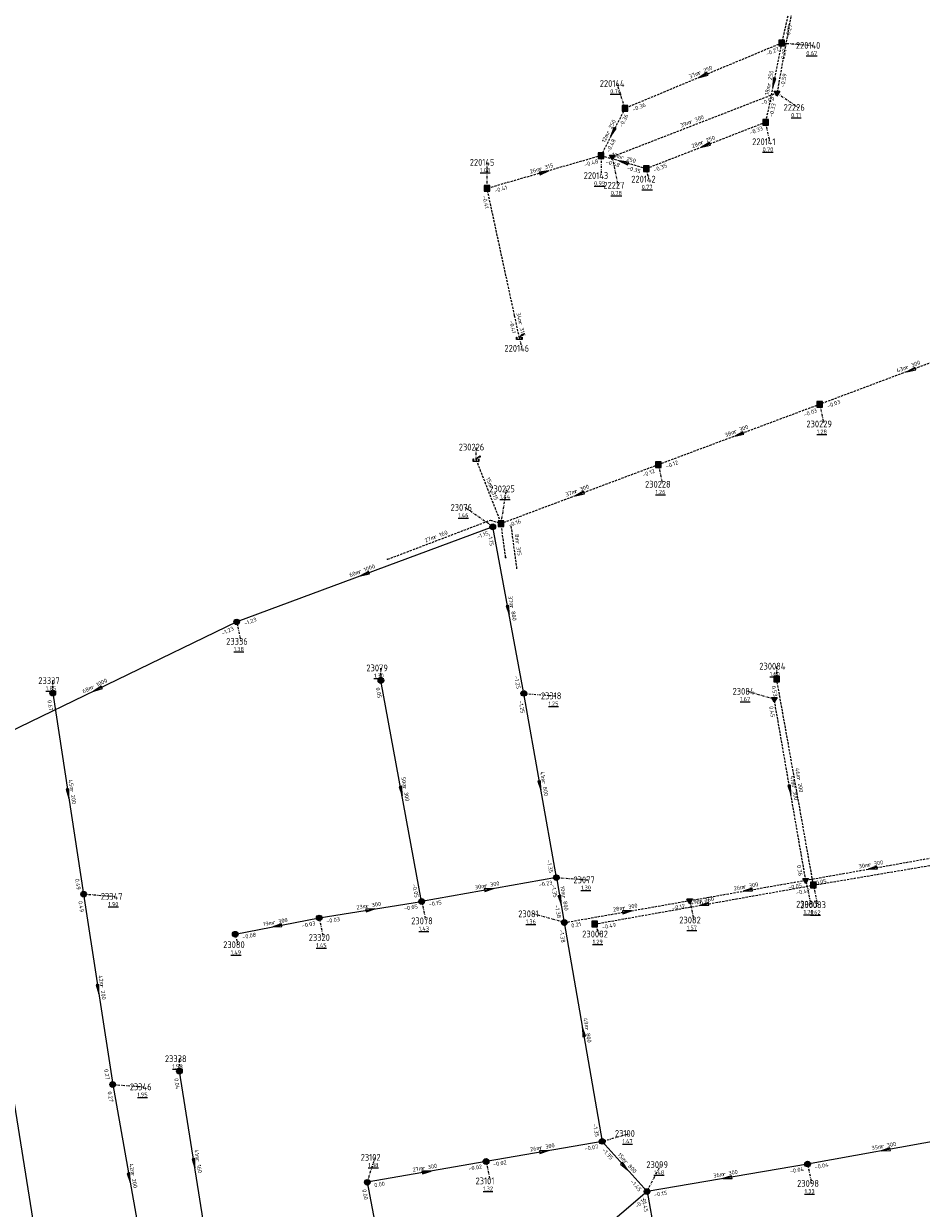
# Model space of a CAD drawing. Extents: x 188323 to 208361, y 565368 to 574910.
# Tile 151 of 256: x 201337 to 201535, y 569892 to 570153. Entities that reach past the tile are written whole.
import ezdxf

# ---------------------------------------------------------------- set-up
doc = ezdxf.new("R2010")
doc.units = 0
doc.linetypes.add('DASHDOT', pattern=[1, 0.5, -0.25, 0, -0.25])
doc.linetypes.add('DASHED', pattern=[0.75, 0.5, -0.25])
doc.layers.get('0').update_dxf_attribs({"linetype": 'CONTINUOUS'})
for name, color, linetype in [('RIO-AFM', 7, 'CONTINUOUS'), ('RIO-BOK', 7, 'CONTINUOUS'), ('RIO-DET', 7, 'CONTINUOUS'), ('RIO-KNP', 7, 'CONTINUOUS'), ('RIO-KNR', 7, 'CONTINUOUS'), ('RIO-LAG_0B', 7, 'CONTINUOUS'), ('RIO-LAG_1B', 7, 'DASHED'), ('RIO-LAG_2B', 7, 'DASHED'), ('RIO-LEN', 7, 'CONTINUOUS'), ('RIO-MVD', 1, 'CONTINUOUS'), ('RIO-VRB', 6, 'DASHDOT'), ('RIO-VRH', 7, 'CONTINUOUS')]:
    doc.layers.add(name, color=color, linetype=linetype)
doc.styles.add('RIO-TXT', font='isocp.shx')

# ---------------------------------------------------------------- blocks, each defined once
blk = doc.blocks.new('L_VHR')
blk.add_lwpolyline([(-0.5, 0), (0.5, 0), (-0.5, 0.15), (-0.5, -0.15), (0.5, 0)])
blk = doc.blocks.new('K_IPR')
blk.add_lwpolyline([(-0.5, -0.5), (0.5, -0.5), (0.5, 0.5), (-0.5, 0.5)], close=True)
blk.add_solid([(-0.5, 0.5), (0.5, 0.5), (-0.5, -0.5), (0.5, -0.5)])
at = {"style": 'RIO-TXT', "flags": 1}
blk.add_attdef('KNOOPNAAM', (2, 2), '', height=1, dxfattribs=at)
blk = doc.blocks.new('K_UTB')
blk.add_lwpolyline([(0.5, 0.15), (0.5, -0.3), (-0.5, -0.3), (-0.5, 0.15), (-0.45, 0.15), (-0.45, -0.25), (0, -0.25), (0.45, -0.25), (0.45, 0.15)], close=True)
blk.add_lwpolyline([(0.85, 0.6), (0.55, 0.65), (0.614828, 0.459583), (0.850842, 0.598937)])
blk.add_arc((0.85, -0.25), 0.85, 90, 180)
at = {"style": 'RIO-TXT', "flags": 1}
blk.add_attdef('KNOOPNAAM', (2, 2), '', height=1, dxfattribs=at)
blk = doc.blocks.new('K_IPD')
blk.add_lwpolyline([(-0.496027, 0.307994), (0.503973, 0.307994), (0.003973, -0.558031)], close=True)
blk.add_solid([(-0.496027, 0.307994), (0.503973, 0.307994), (0.003973, -0.558031)])
at = {"style": 'RIO-TXT', "flags": 1}
blk.add_attdef('KNOOPNAAM', (2, 2), '', height=1, dxfattribs=at)
blk = doc.blocks.new('K_FIC')
blk.add_circle((0, 0), 0.0625)
at = {"style": 'RIO-TXT', "flags": 1}
blk.add_attdef('KNOOPNAAM', (2, 2), '', height=1, dxfattribs=at)
blk = doc.blocks.new('K_IPG')
blk.add_circle((0, 0), 0.5)
for points in [[(0, 0), (-0.5, 0), (-0.433013, 0.25)], [(0, 0), (-0.433013, -0.25), (-0.5, 0)], [(0, 0), (-0.433013, 0.25), (-0.25, 0.433013)], [(0, 0), (-0.25, -0.433013), (-0.433013, -0.25)], [(0, 0), (-0.25, 0.433013), (0, 0.5)], [(0, 0), (0, -0.5), (-0.25, -0.433013)], [(0, 0), (0, 0.5), (0.25, 0.433013)], [(0, 0), (0.25, 0.433013), (0.433013, 0.25)], [(0, 0), (0.433013, 0.25), (0.5, 0)], [(0, 0), (0.5, 0), (0.433013, -0.25)], [(0, 0), (0.433013, -0.25), (0.25, -0.433013)], [(0, 0), (0.25, -0.433013), (0, -0.5)]]:
    blk.add_solid(points)
at = {"style": 'RIO-TXT', "flags": 1}
blk.add_attdef('KNOOPNAAM', (2, 2), '', height=1, dxfattribs=at)
blk = doc.blocks.new('153_02______230227____230225_')
at = {"layer": 'RIO-LAG_1B'}
blk.add_line((0, 0), (-1.302, 9.734), dxfattribs=at)
at = {"layer": 'RIO-AFM', "style": 'RIO-TXT'}
blk.add_text('r 315', height=0.9, rotation=277.603, dxfattribs=at).set_placement((-0.2978, 6.0042))
at = {"layer": 'RIO-LEN', "style": 'RIO-TXT'}
blk.add_text('8m', height=0.9, rotation=277.603, dxfattribs=at).set_placement((-0.5129, 7.6099))

msp = doc.modelspace()

# ---------------------------------------------------------------- linework, layer by layer
at = {"layer": 'RIO-LAG_0B'}
for p, q in [((201440.176, 570042.496), (201383.728, 570021.504)), ((201447.008, 570005.76), (201440.176, 570042.496)), ((201383.728, 570021.504), (201322.496, 569991.808)), ((201424.496, 569959.872), (201415.504, 570008.576)), ((201343.2, 570005.824), (201350, 569961.472)), ((201454.176, 569965.12), (201447.008, 570005.76)), ((201340.8, 569877.696), (201322.496, 569991.808)), ((201454.176, 569965.12), (201424.496, 569959.872)), ((201454.176, 569965.12), (201455.936, 569955.2)), ((201350, 569961.472), (201356.4, 569919.488)), ((201401.92, 569956.224), (201424.496, 569959.872)), ((201383.408, 569952.64), (201401.92, 569956.224)), ((201455.936, 569955.2), (201464.288, 569906.944)), ((201377.6, 569881.792), (201371.104, 569922.432)), ((201356.4, 569919.488), (201363.696, 569878.4)), ((201543.952, 569908.16), (201509.552, 569901.952)), ((201464.288, 569906.944), (201438.688, 569902.528)), ((201474.16, 569895.872), (201464.288, 569906.944)), ((201438.688, 569902.528), (201412.512, 569897.92)), ((201509.552, 569901.952), (201474.16, 569895.872)), ((201412.512, 569897.92), (201416.512, 569876.352)), ((201474.16, 569895.872), (201460.176, 569883.904)), ((201474.16, 569895.872), (201480, 569863.488))]:
    msp.add_line(p, q, dxfattribs=at)
at = {"layer": 'RIO-LAG_1B'}
for p, q in [((201510.208, 570177.088), (201503.824, 570149.184)), ((201503.824, 570149.184), (201469.312, 570134.784)), ((201503.824, 570149.184), (201500.288, 570131.712)), ((201469.312, 570134.784), (201464.016, 570124.352)), ((201500.288, 570131.712), (201473.984, 570121.472)), ((201464.016, 570124.352), (201438.912, 570117.12)), ((201473.984, 570121.472), (201464.016, 570124.352)), ((201552.432, 570084.608), (201512.224, 570069.504)), ((201512.224, 570069.504), (201476.672, 570056.192)), ((201436.496, 570057.28), (201442, 570043.2)), ((201476.672, 570056.192), (201442, 570043.2)), ((201443.008, 570035.712), (201442, 570043.2)), ((201510.848, 569963.456), (201502.736, 570008.96)), ((201510.848, 569963.456), (201565.952, 569972.8)), ((201462.656, 569954.88), (201510.848, 569963.456))]:
    msp.add_line(p, q, dxfattribs=at)
for points in [[(201446.032, 570084.16), (201444.976, 570089.088), (201438.912, 570117.12)], [(201416.992, 570035.328), (201439.648, 570043.968), (201442, 570043.2)]]:
    msp.add_lwpolyline(points, dxfattribs=at)
at = {"layer": 'RIO-LAG_2B'}
for p, q in [((201511.696, 570187.52), (201502.8, 570138.176)), ((201502.8, 570138.176), (201466.496, 570124.096)), ((201509.152, 569964.544), (201502.192, 570004.48)), ((201509.152, 569964.544), (201538.64, 569969.792)), ((201483.584, 569960.064), (201509.152, 569964.544)), ((201455.936, 569955.2), (201483.584, 569960.064))]:
    msp.add_line(p, q, dxfattribs=at)
at = {"layer": 'RIO-VRB'}
for p, q in [((201503.83, 570149.2), (201510.7975, 570148.6713)), ((201469.31, 570134.8), (201467.5733, 570140.2686)), ((201502.8, 570138.2), (201507.4534, 570134.9947)), ((201500.28, 570131.72), (201501.1606, 570127.422)), ((201464.02, 570124.34), (201464.0224, 570119.965)), ((201466.5, 570124.1), (201467.7276, 570117.8323)), ((201438.92, 570117.1), (201438.9192, 570122.875)), ((201473.98, 570121.5), (201474.5135, 570119.1716)), ((201446.03, 570084.19), (201446.5635, 570081.8616)), ((201512.23, 570069.48), (201513.1106, 570065.182)), ((201436.5, 570057.3), (201436.4997, 570060.075)), ((201476.67, 570056.18), (201477.5506, 570051.882)), ((201442, 570043.2), (201443.2276, 570050.8677)), ((201440.18, 570042.52), (201434.0519, 570046.7559)), ((201383.73, 570021.52), (201384.6106, 570017.222)), ((201502.74, 570008.98), (201502.7397, 570011.755)), ((201415.5, 570008.6), (201415.4997, 570011.375)), ((201343.2, 570005.8), (201343.1997, 570008.575)), ((201447, 570005.74), (201453.9675, 570005.2113)), ((201502.19, 570004.46), (201496.207, 570006.2131)), ((201454.17, 569965.15), (201461.1375, 569964.6213)), ((201509.15, 569964.54), (201510.2041, 569959.2571)), ((201510.85, 569963.43), (201511.7306, 569959.132)), ((201350, 569961.5), (201356.9675, 569960.9713)), ((201424.5, 569959.88), (201425.3806, 569955.582)), ((201483.58, 569960.06), (201484.4606, 569955.762)), ((201455.94, 569955.21), (201448.9721, 569957.1365)), ((201401.92, 569956.21), (201402.8006, 569951.912)), ((201462.66, 569954.86), (201463.7114, 569952.6703)), ((201383.41, 569952.65), (201383.9435, 569950.3216)), ((201371.1, 569922.4), (201371.0997, 569925.175)), ((201356.4, 569919.5), (201363.3675, 569918.9713)), ((201464.29, 569906.94), (201470.2727, 569908.695)), ((201412.51, 569897.94), (201414.2452, 569903.4092)), ((201438.68, 569902.53), (201439.5606, 569898.232)), ((201509.55, 569901.96), (201510.4306, 569897.662)), ((201474.16, 569895.85), (201477.1969, 569901.8114))]:
    msp.add_line(p, q, dxfattribs=at)

# ---------------------------------------------------------------- block references
at = {"layer": 'RIO-DET'}
msp.add_blockref('153_02______230227____230225_', (201445.504, 570033.216), dxfattribs=at)
at = {"layer": 'RIO-KNP', "xscale": 1.25, "yscale": 1.25, "zscale": 1.25}
for name, p in [('K_IPR', (201503.824, 570149.184)), ('K_IPD', (201502.8, 570138.176)), ('K_IPR', (201469.312, 570134.784)), ('K_IPR', (201500.288, 570131.712)), ('K_IPR', (201464.016, 570124.352)), ('K_IPD', (201466.496, 570124.096)), ('K_IPR', (201473.984, 570121.472)), ('K_IPR', (201438.912, 570117.12)), ('K_UTB', (201446.032, 570084.16)), ('K_IPR', (201512.224, 570069.504)), ('K_UTB', (201436.496, 570057.28)), ('K_IPR', (201476.672, 570056.192)), ('K_IPG', (201440.176, 570042.496)), ('K_IPR', (201442, 570043.2)), ('K_FIC', (201416.992, 570035.328)), ('K_FIC', (201443.008, 570035.712)), ('K_IPG', (201383.728, 570021.504)), ('K_IPG', (201415.504, 570008.576)), ('K_IPR', (201502.736, 570008.96)), ('K_IPG', (201343.2, 570005.824)), ('K_IPG', (201447.008, 570005.76)), ('K_IPD', (201502.192, 570004.48)), ('K_IPG', (201454.176, 569965.12)), ('K_IPD', (201509.152, 569964.544)), ('K_IPG', (201350, 569961.472)), ('K_IPR', (201510.848, 569963.456)), ('K_IPG', (201424.496, 569959.872)), ('K_IPD', (201483.584, 569960.064)), ('K_IPG', (201401.92, 569956.224)), ('K_IPG', (201455.936, 569955.2)), ('K_IPR', (201462.656, 569954.88)), ('K_IPG', (201383.408, 569952.64)), ('K_IPG', (201371.104, 569922.432)), ('K_IPG', (201356.4, 569919.488)), ('K_IPG', (201464.288, 569906.944)), ('K_IPG', (201438.688, 569902.528)), ('K_IPG', (201509.552, 569901.952)), ('K_IPG', (201412.512, 569897.92)), ('K_IPG', (201474.16, 569895.872))]:
    msp.add_blockref(name, p, dxfattribs=at)
at = {"layer": 'RIO-VRH', "xscale": 2, "yscale": 2, "zscale": 2}
for p, rotation in [((201486.57, 570142), 202.6411), ((201502.055, 570140.46), 258.5121), ((201466.665, 570129.57), 243.1663), ((201487.13, 570126.61), 201.2336), ((201469, 570122.92), 164.0866), ((201451.47, 570120.72), 376.0884), ((201532.33, 570077.035), 200.5977), ((201494.45, 570062.83), 200.5045), ((201459.335, 570049.69), 200.5232), ((201411.955, 570032.02), 200.4037), ((201443.59, 570024.13), 280.5129), ((201353.115, 570006.66), 205.8885), ((201450.585, 569985.445), 280.0257), ((201346.6, 569983.65), 278.7349), ((201420, 569984.24), 280.4742), ((201505.67, 569984.5), 279.8981), ((201523.895, 569967.17), 190.1122), ((201439.335, 569962.515), 370.0709), ((201496.365, 569962.3), 189.9367), ((201455.055, 569960.18), 280.1048), ((201486.755, 569959.145), 190.0829), ((201413.21, 569958.045), 9.2308), ((201469.76, 569957.635), 9.9514), ((201392.665, 569954.43), 190.8856), ((201353.2, 569940.5), 278.6723), ((201460.115, 569931.075), 459.8223), ((201451.485, 569904.735), 369.7694), ((201526.75, 569905.045), 190.1674), ((201374.35, 569902.1), 279.1039), ((201469.225, 569901.395), 311.6737), ((201360.05, 569898.95), 280.0797), ((201425.595, 569900.235), 369.947), ((201491.855, 569898.905), 189.7944)]:
    msp.add_blockref('L_VHR', p, dxfattribs=dict(at, rotation=rotation))

# ---------------------------------------------------------------- texts
at = {"layer": 'RIO-AFM', "style": 'RIO-TXT'}
for s, rotation, p in [('r 250', 382.6411, (201485.6253, 570142.16)), ('r 250', 438.5121, (201501.3986, 570139.7661)), ('r 300', 381.2255, (201483.7093, 570131.3337)), ('r 250', 423.1663, (201465.8502, 570129.0738)), ('r 250', 381.2336, (201486.1902, 570126.7903)), ('r 250', 344.0866, (201468.3582, 570123.6258)), ('r 315', 376.0884, (201450.5506, 570120.9833)), ('r 315', 282.2386, (201445.818, 570087.5333)), ('r 300', 380.5977, (201531.3906, 570077.2301)), ('r 300', 380.5045, (201493.5115, 570063.0251)), ('r 315', 291.3163, (201439.4252, 570051.1884)), ('r 300', 380.5232, (201458.3969, 570049.8847)), ('r 160', 20.9081, (201427.3849, 570039.803)), ('r 1000', 380.4037, (201410.7615, 570032.1291)), ('r 800', 280.5129, (201443.945, 570025.0204)), ('r 1000', 385.8885, (201351.9154, 570006.6568)), ('r 800', 280.0257, (201450.9488, 569986.3322)), ('r 200', 280.1036, (201507.1591, 569987.093)), ('r 200', 278.7349, (201346.9847, 569984.5292)), ('r 300', 280.4742, (201420.3594, 569985.1305)), ('r 300', 279.8981, (201506.0355, 569985.3863)), ('r 300', 10.1122, (201523.0097, 569967.52)), ('r 300', 370.0709, (201438.448, 569962.8745)), ('r 300', 9.9367, (201495.4807, 569962.6527)), ('r 300', 9.2308, (201412.3302, 569958.4086)), ('r 800', 280.1048, (201455.4078, 569961.066)), ('r 160', 10.0829, (201485.87, 569959.4955)), ('r 300', 9.9514, (201468.8757, 569957.9875)), ('r 300', 10.8856, (201391.7751, 569954.768)), ('r 200', 278.6723, (201353.585, 569941.3787)), ('r 800', 279.8223, (201460.4843, 569931.9616)), ('r 300', 369.7694, (201450.5999, 569905.0978)), ('r 300', 370.1674, (201525.8619, 569905.4044)), ('r 160', 279.1039, (201374.728, 569902.9811)), ('r 300', 369.947, (201424.709, 569900.5953)), ('r 800', 311.6737, (201469.063, 569902.3355)), ('r 200', 280.0797, (201360.4131, 569899.8375)), ('r 300', 369.7944, (201490.9694, 569899.2705))]:
    msp.add_text(s, height=0.9, rotation=rotation, dxfattribs=at).set_placement(p)
at = {"layer": 'RIO-BOK', "style": 'RIO-TXT'}
for s, rotation, p in [('-0.27', 437.1116, (201505.5061, 570150.2535)), ('-0.27', 382.6411, (201500.5774, 570146.3491)), ('-0.27', 438.5121, (201504.3774, 570144.9049)), ('-0.59', 439.7587, (201504.4257, 570139.3298)), ('-0.59', 381.2255, (201499.4775, 570135.4312)), ('-0.36', 382.6411, (201471.1414, 570134.048)), ('-0.33', 438.5121, (201501.9299, 570132.8142)), ('-0.36', 423.1663, (201468.7047, 570130.5117)), ('-0.33', 381.2336, (201496.9597, 570128.9442)), ('-0.48', 423.1663, (201465.9007, 570124.9585)), ('-0.48', 376.0884, (201460.4651, 570121.872)), ('-0.48', 344.0866, (201464.9833, 570122.6104)), ('-0.35', 344.0866, (201469.654, 570121.2818)), ('-0.35', 381.2336, (201475.7923, 570120.7032)), ('-0.41', 376.0884, (201440.6536, 570116.1439)), ('-0.41', 282.192, (201437.848, 570115.4356)), ('-0.41', 282.2386, (201443.7938, 570087.9004)), ('-0.03', 380.5977, (201514.0334, 570068.6632)), ('-0.03', 380.5045, (201508.8726, 570066.7525)), ('-0.12', 380.5045, (201478.472, 570055.3602)), ('-0.12', 380.5232, (201473.3143, 570053.4511)), ('-0.16', 380.5232, (201443.8023, 570042.3808)), ('-1.15', 380.4037, (201436.8131, 570039.8117)), ('-1.15', 280.5129, (201439.0597, 570040.8877)), ('-1.23', 380.4037, (201385.5306, 570020.6971)), ('-1.23', 385.8885, (201380.6351, 570018.5067)), ('-1.25', 280.5129, (201444.8967, 570009.5202)), ('0.05', 280.4742, (201414.3786, 570006.9685)), ('0.53', 280.1036, (201501.6081, 570007.3558)), ('0.67', 278.7349, (201342.0296, 570004.2033)), ('-1.25', 280.0257, (201445.8659, 570004.1173)), ('0.45', 279.8981, (201501.0523, 570002.8398)), ('-1.35', 280.0257, (201452.1013, 569968.9478)), ('0.36', 279.8981, (201507.1825, 569967.8102)), ('0.49', 278.7349, (201348.1019, 569964.8105)), ('-0.05', 10.1122, (201510.7739, 569963.4075)), ('-0.05', 280.4742, (201422.4069, 569963.6624)), ('-0.23', 370.0709, (201450.3754, 569963.0709)), ('-1.35', 280.1048, (201453.0381, 569963.5257)), ('-0.05', 9.9367, (201505.3524, 569962.4533)), ('-0.42', 10.0829, (201507.0581, 569961.3337)), ('0.49', 278.6723, (201348.8279, 569959.9046)), ('-0.15', 370.0709, (201426.1238, 569958.7474)), ('-0.12', 9.9367, (201485.2004, 569958.9226)), ('-0.05', 9.2308, (201420.6772, 569957.8403)), ('-1.38', 280.1048, (201453.8467, 569959.0014)), ('-0.12', 9.9514, (201479.7832, 569957.9724)), ('-0.03', 10.8856, (201398.1578, 569954.0608)), ('-0.03', 9.2308, (201403.5262, 569955.0527)), ('0.21', 9.9514, (201457.5607, 569954.073)), ('-0.49', 10.0829, (201464.2833, 569953.7267)), ('-0.08', 10.8856, (201385.049, 569951.5396)), ('-1.38', 279.8223, (201454.8001, 569953.5913)), ('0.27', 278.6723, (201354.5041, 569922.8124)), ('0.04', 279.1039, (201369.9399, 569920.7958)), ('0.27', 280.0797, (201355.2674, 569917.8762)), ('-1.35', 279.8223, (201462.2396, 569910.7464)), ('-0.07', 369.7694, (201460.4844, 569904.8782)), ('-1.35', 311.6737, (201464.1761, 569904.9635)), ('-0.02', 369.7694, (201440.2978, 569901.3889)), ('-0.04', 370.1674, (201511.1757, 569900.8301)), ('-0.02', 369.947, (201434.8812, 569900.4568)), ('-0.04', 369.7944, (201505.7446, 569899.9028)), ('0.00', 369.947, (201414.1313, 569896.8039)), ('-1.45', 311.6737, (201470.3939, 569897.986)), ('0.00', 280.5347, (201411.3903, 569896.3073)), ('-0.16', 400.4721, (201471.9443, 569892.1307)), ('-1.45', 280.2412, (201473.032, 569894.2231)), ('-0.15', 369.7944, (201475.7783, 569894.7096))]:
    msp.add_text(s, height=0.9, rotation=rotation, dxfattribs=at).set_placement(p)
at = {"layer": 'RIO-KNR', "style": 'RIO-TXT'}
for s, p in [('220140', (201506.9725, 570147.9213)), ('220144', (201463.7483, 570139.5186)), ('22226', (201504.2659, 570134.2447)), ('220141', (201497.3356, 570126.672)), ('220145', (201435.0942, 570122.125)), ('220143', (201460.1974, 570119.215)), ('220142', (201470.6885, 570118.4216)), ('22227', (201464.5401, 570117.0823)), ('220146', (201442.7385, 570081.1116)), ('230229', (201509.2856, 570064.432)), ('230226', (201432.6747, 570059.325)), ('230225', (201439.4026, 570050.1177)), ('230228', (201473.7256, 570051.132)), ('23076', (201430.8644, 570046.0059)), ('23336', (201381.4231, 570016.472)), ('23079', (201412.3122, 570010.625)), ('230084', (201498.9147, 570011.005)), ('23337', (201340.0122, 570007.825)), ('23084', (201493.0195, 570005.4631)), ('23318', (201450.78, 570004.4613)), ('23077', (201457.95, 569963.8713)), ('23347', (201353.78, 569960.2213)), ('23083', (201507.0166, 569958.5071)), ('230083', (201507.9056, 569958.382)), ('23081', (201445.7846, 569956.3865)), ('23078', (201422.1931, 569954.832)), ('23082', (201481.2731, 569955.012)), ('23320', (201399.6131, 569951.162)), ('230082', (201459.8864, 569951.9203)), ('23080', (201380.756, 569949.5716)), ('23338', (201367.9122, 569924.425)), ('23346', (201360.18, 569918.2213)), ('23100', (201467.0852, 569907.945)), ('23102', (201411.0577, 569902.6592)), ('23099', (201474.0094, 569901.0614)), ('23101', (201436.3731, 569897.482)), ('23098', (201507.2431, 569896.912))]:
    msp.add_text(s, height=1.5, dxfattribs=at).set_placement(p)
at = {"layer": 'RIO-LEN', "style": 'RIO-TXT'}
for s, rotation, p in [('37m', 382.6411, (201483.6323, 570141.3271)), ('18m', 438.5121, (201500.9701, 570137.649)), ('39m', 381.2255, (201481.6963, 570130.5503)), ('12m', 423.1663, (201464.8766, 570127.1457)), ('28m', 381.2336, (201484.1774, 570126.0066)), ('10m', 344.0866, (201466.2806, 570124.2168)), ('26m', 376.0884, (201448.4756, 570120.3833)), ('34m', 282.2386, (201445.3591, 570089.644)), ('43m', 380.5977, (201529.3692, 570076.4688)), ('38m', 380.5045, (201491.4889, 570062.2672)), ('15m', 291.3163, (201438.639, 570053.2003)), ('37m', 380.5232, (201456.3745, 570049.126)), ('27m', 20.9081, (201425.3671, 570039.0321)), ('60m', 380.4037, (201408.7375, 570031.3747)), ('37m', 280.5129, (201443.5498, 570027.1439)), ('68m', 385.8885, (201349.9728, 570005.7123)), ('41m', 280.0257, (201450.5717, 569988.4591)), ('46m', 280.1036, (201506.7792, 569989.2193)), ('45m', 278.7349, (201346.6557, 569986.664)), ('50m', 280.4742, (201419.9657, 569987.2543)), ('41m', 279.8981, (201505.6632, 569987.514)), ('30m', 10.1122, (201520.8832, 569967.1407)), ('30m', 370.0709, (201436.3216, 569962.4954)), ('10m', 280.1048, (201455.0278, 569963.1923)), ('26m', 9.9367, (201493.3531, 569962.2799)), ('49m', 10.0829, (201483.7434, 569959.1173)), ('23m', 9.2308, (201410.1982, 569958.062)), ('28m', 9.9514, (201466.7482, 569957.6142)), ('19m', 10.8856, (201389.654, 569954.3601)), ('42m', 278.6723, (201353.2582, 569943.5138)), ('49m', 279.8223, (201460.1148, 569934.0898)), ('41m', 279.1039, (201374.3852, 569905.1137)), ('26m', 369.7694, (201448.4715, 569904.7299)), ('35m', 370.1674, (201523.7361, 569905.0217)), ('42m', 280.0797, (201360.034, 569901.964)), ('15m', 311.6737, (201467.6259, 569903.9481)), ('27m', 369.947, (201422.5817, 569900.2208)), ('36m', 369.7944, (201488.8411, 569898.9017))]:
    msp.add_text(s, height=0.9, rotation=rotation, dxfattribs=at).set_placement(p)
at = {"layer": 'RIO-MVD', "style": 'RIO-TXT'}
for s, p in [('%%U0.67', (201509.2675, 570146.5213)), ('%%U0.74', (201466.0433, 570138.1186)), ('%%U0.71', (201505.9234, 570132.8447)), ('%%U0.70', (201499.6306, 570125.272)), ('%%U1.08', (201437.3892, 570120.725)), ('%%U0.95', (201462.4924, 570117.815)), ('%%U0.78', (201466.1976, 570115.6823)), ('%%U0.77', (201472.9835, 570117.0216)), ('%%U1.28', (201511.5806, 570063.032)), ('%%U1.44', (201441.6976, 570048.7177)), ('%%U1.26', (201476.0206, 570049.732)), ('%%U1.46', (201432.5219, 570044.6059)), ('%%U1.38', (201383.0806, 570015.072)), ('%%U1.30', (201413.9697, 570009.225)), ('%%U1.60', (201501.2097, 570009.605)), ('%%U1.85', (201341.6697, 570006.425)), ('%%U1.25', (201452.4375, 570003.0613)), ('%%U1.67', (201494.677, 570004.0631)), ('%%U1.30', (201459.6075, 569962.4713)), ('%%U1.90', (201355.4375, 569958.8213)), ('%%U1.70', (201508.6741, 569957.1071)), ('%%U1.62', (201510.2006, 569956.982)), ('%%U1.43', (201423.8506, 569953.432)), ('%%U1.36', (201447.4421, 569954.9865)), ('%%U1.57', (201482.9306, 569953.612)), ('%%U1.49', (201382.4135, 569948.1716)), ('%%U1.45', (201401.2706, 569949.762)), ('%%U1.29', (201462.1814, 569950.5203)), ('%%U1.58', (201369.5697, 569923.025)), ('%%U1.95', (201361.8375, 569916.8213)), ('%%U1.47', (201468.7427, 569906.545)), ('%%U1.38', (201412.7152, 569901.2592)), ('%%U1.48', (201475.6669, 569899.6614)), ('%%U1.32', (201438.0306, 569896.082)), ('%%U1.33', (201508.9006, 569895.512))]:
    msp.add_text(s, height=0.9, dxfattribs=at).set_placement(p)

doc.saveas('drawing.dxf')
